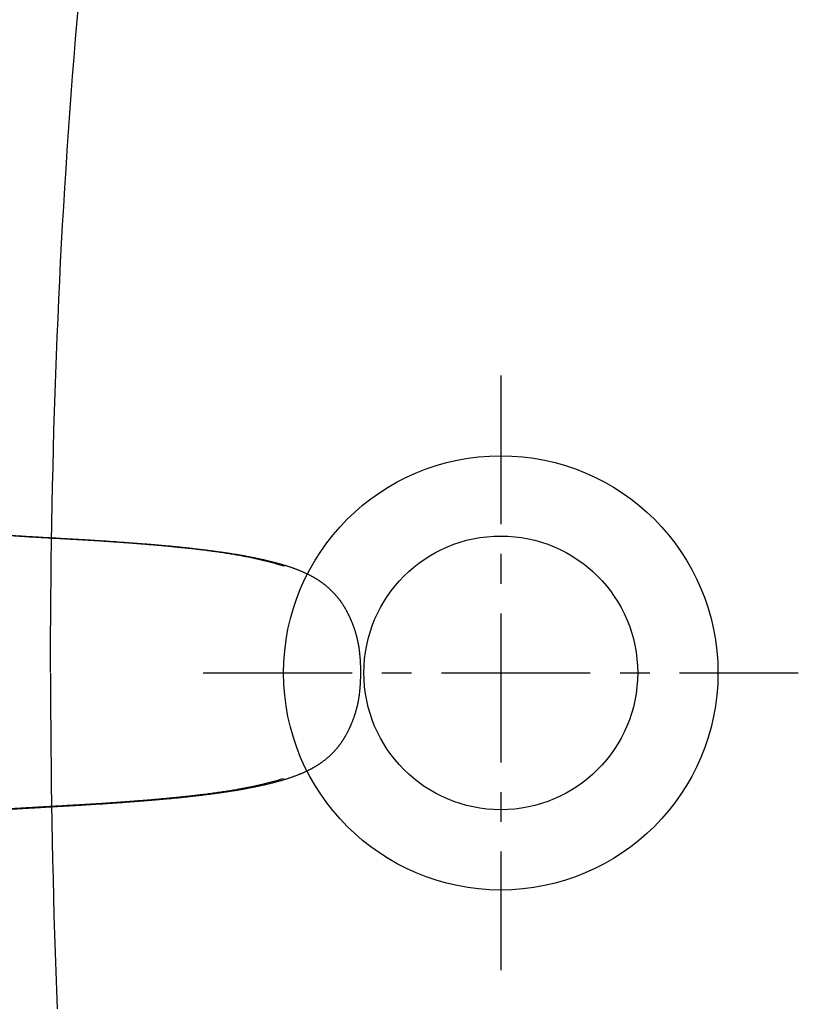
# Model space of a CAD drawing. Header units: centimetres. Extents: x 4120 to 19220, y -7417 to 180.
# Tile 177 of 223: x 16279 to 16292, y -2593 to -2577. Entities that reach past the tile are written whole.
import ezdxf

# ---------------------------------------------------------------- set-up
doc = ezdxf.new("R2010")
doc.units = ezdxf.units.CM
doc.linetypes.add('CENTER', pattern=[2, 1.25, -0.25, 0.25, -0.25])
doc.layers.add('A_Wyposażenie', color=8, linetype='Continuous')

# ---------------------------------------------------------------- blocks, each defined once
blk = doc.blocks.new('ORAS_ELECTRA')
for p, q in [((-1.795, -9.882), (-1.795, -9.882)), ((-1.795, -9.882), (-1.795, -9.883)), ((1.795, -9.882), (1.795, -9.883))]:
    blk.add_line(p, q)
for points, knots in [([(-2.369, -4.189), (-2.369, -4.196), (-2.368, -4.213), (-2.366, -4.24), (-2.364, -4.271), (-2.361, -4.301), (-2.359, -4.332), (-2.357, -4.364), (-2.355, -4.395), (-2.353, -4.427), (-2.35, -4.459), (-2.348, -4.491), (-2.346, -4.523), (-2.344, -4.555), (-2.341, -4.588), (-2.339, -4.621), (-2.337, -4.654), (-2.335, -4.687), (-2.332, -4.721), (-2.33, -4.754), (-2.328, -4.788), (-2.326, -4.823), (-2.323, -4.857), (-2.321, -4.892), (-2.319, -4.927), (-2.317, -4.962), (-2.314, -4.998), (-2.312, -5.034), (-2.309, -5.07), (-2.307, -5.107), (-2.305, -5.143), (-2.303, -5.178), (-2.3, -5.213), (-2.298, -5.247), (-2.296, -5.281), (-2.294, -5.314), (-2.292, -5.346), (-2.29, -5.378), (-2.288, -5.41), (-2.286, -5.442), (-2.284, -5.475), (-2.282, -5.507), (-2.28, -5.54), (-2.279, -5.573), (-2.277, -5.606), (-2.275, -5.641), (-2.273, -5.677), (-2.27, -5.714), (-2.268, -5.752), (-2.266, -5.791), (-2.264, -5.832), (-2.261, -5.873), (-2.259, -5.916), (-2.256, -5.96), (-2.254, -6.006), (-2.251, -6.053), (-2.248, -6.102), (-2.245, -6.153), (-2.242, -6.207), (-2.239, -6.263), (-2.236, -6.323), (-2.232, -6.388), (-2.228, -6.459), (-2.223, -6.539), (-2.217, -6.631), (-2.211, -6.725), (-2.206, -6.814), (-2.201, -6.892), (-2.196, -6.961), (-2.192, -7.025), (-2.187, -7.085), (-2.183, -7.142), (-2.179, -7.197), (-2.175, -7.252), (-2.171, -7.306), (-2.168, -7.358), (-2.164, -7.407), (-2.16, -7.455), (-2.156, -7.502), (-2.152, -7.548), (-2.149, -7.594), (-2.145, -7.638), (-2.141, -7.681), (-2.138, -7.724), (-2.134, -7.766), (-2.13, -7.807), (-2.127, -7.847), (-2.123, -7.887), (-2.119, -7.926), (-2.116, -7.965), (-2.112, -8.003), (-2.108, -8.041), (-2.105, -8.078), (-2.101, -8.114), (-2.097, -8.151), (-2.093, -8.187), (-2.09, -8.223), (-2.086, -8.258), (-2.082, -8.293), (-2.078, -8.328), (-2.074, -8.363), (-2.07, -8.397), (-2.066, -8.431), (-2.062, -8.465), (-2.058, -8.499), (-2.054, -8.532), (-2.05, -8.566), (-2.046, -8.6), (-2.041, -8.633), (-2.037, -8.667), (-2.032, -8.7), (-2.028, -8.734), (-2.023, -8.767), (-2.019, -8.8), (-2.014, -8.833), (-2.009, -8.865), (-2.004, -8.898), (-1.999, -8.93), (-1.994, -8.963), (-1.989, -8.995), (-1.984, -9.027), (-1.979, -9.059), (-1.974, -9.09), (-1.968, -9.122), (-1.963, -9.154), (-1.957, -9.186), (-1.951, -9.218), (-1.945, -9.25), (-1.939, -9.281), (-1.933, -9.313), (-1.927, -9.345), (-1.92, -9.377), (-1.914, -9.408), (-1.907, -9.44), (-1.9, -9.471), (-1.894, -9.503), (-1.886, -9.534), (-1.879, -9.565), (-1.872, -9.596), (-1.864, -9.627), (-1.857, -9.657), (-1.849, -9.687), (-1.842, -9.717), (-1.834, -9.746), (-1.826, -9.775), (-1.818, -9.804), (-1.81, -9.832), (-1.802, -9.858), (-1.797, -9.874), (-1.795, -9.881)], [0, 0, 0, 0, 0.003717, 0.009313, 0.014928, 0.020555, 0.026233, 0.03193, 0.037647, 0.043385, 0.049146, 0.054929, 0.060735, 0.066566, 0.072421, 0.078302, 0.08421, 0.090145, 0.096108, 0.102101, 0.108124, 0.114179, 0.120284, 0.12643, 0.132619, 0.138851, 0.145129, 0.151456, 0.157822, 0.164262, 0.170565, 0.17674, 0.182798, 0.188746, 0.194593, 0.200378, 0.205891, 0.21142, 0.216964, 0.222524, 0.228101, 0.233694, 0.239304, 0.244935, 0.25068, 0.256699, 0.262858, 0.269171, 0.275654, 0.282327, 0.289211, 0.29633, 0.303656, 0.31119, 0.318955, 0.326981, 0.335304, 0.343968, 0.353032, 0.362574, 0.372698, 0.383557, 0.395482, 0.409046, 0.424384, 0.442107, 0.456898, 0.469886, 0.481632, 0.49246, 0.502582, 0.51214, 0.521235, 0.530868, 0.540056, 0.548857, 0.557329, 0.565515, 0.573524, 0.581406, 0.589126, 0.596695, 0.604126, 0.611427, 0.618606, 0.625673, 0.632633, 0.639493, 0.646258, 0.652934, 0.659525, 0.665978, 0.67238, 0.678735, 0.685044, 0.691309, 0.697531, 0.703712, 0.709852, 0.715953, 0.722016, 0.728043, 0.734034, 0.739991, 0.745914, 0.751731, 0.757726, 0.763707, 0.769675, 0.775628, 0.781568, 0.787493, 0.793405, 0.799302, 0.805186, 0.811056, 0.816912, 0.822755, 0.828583, 0.834399, 0.840201, 0.845993, 0.851773, 0.857574, 0.863393, 0.869228, 0.875078, 0.880939, 0.88681, 0.892689, 0.898573, 0.904459, 0.910345, 0.916229, 0.922108, 0.927981, 0.933845, 0.93973, 0.945574, 0.951371, 0.95712, 0.962821, 0.968473, 0.974077, 0.979632, 0.985144, 0.990541, 0.995855, 1, 1, 1, 1]), ([(-1.788, -9.841), (-1.792, -9.827), (-1.801, -9.8), (-1.814, -9.757), (-1.827, -9.713), (-1.839, -9.668), (-1.851, -9.623), (-1.863, -9.578), (-1.876, -9.528), (-1.888, -9.475), (-1.902, -9.417), (-1.914, -9.359), (-1.927, -9.301), (-1.938, -9.242), (-1.95, -9.182), (-1.961, -9.122), (-1.971, -9.065), (-1.98, -9.011), (-1.989, -8.96), (-1.997, -8.908), (-2.005, -8.857), (-2.013, -8.805), (-2.02, -8.753), (-2.028, -8.7), (-2.035, -8.648), (-2.042, -8.595), (-2.049, -8.54), (-2.056, -8.482), (-2.063, -8.422), (-2.07, -8.362), (-2.077, -8.302), (-2.084, -8.241), (-2.091, -8.18), (-2.097, -8.12), (-2.103, -8.058), (-2.109, -7.997), (-2.116, -7.933), (-2.122, -7.866), (-2.128, -7.795), (-2.135, -7.725), (-2.141, -7.654), (-2.147, -7.583), (-2.153, -7.51), (-2.158, -7.437), (-2.164, -7.363), (-2.17, -7.29), (-2.176, -7.209), (-2.182, -7.121), (-2.189, -7.026), (-2.195, -6.93), (-2.202, -6.825), (-2.21, -6.708), (-2.217, -6.581), (-2.225, -6.461), (-2.231, -6.35), (-2.237, -6.246), (-2.243, -6.151), (-2.248, -6.064), (-2.252, -5.986), (-2.256, -5.909), (-2.26, -5.837), (-2.264, -5.771), (-2.267, -5.712), (-2.271, -5.652), (-2.274, -5.593), (-2.278, -5.533), (-2.281, -5.474), (-2.285, -5.415), (-2.288, -5.356), (-2.292, -5.297), (-2.296, -5.239), (-2.299, -5.181), (-2.303, -5.124), (-2.306, -5.068), (-2.31, -5.011), (-2.314, -4.95), (-2.318, -4.884), (-2.323, -4.814), (-2.328, -4.744), (-2.332, -4.677), (-2.337, -4.611), (-2.341, -4.548), (-2.345, -4.486), (-2.35, -4.423), (-2.354, -4.361), (-2.359, -4.298), (-2.363, -4.236), (-2.366, -4.195), (-2.367, -4.175)], [0, 0, 0, 0, 0.008254, 0.016507, 0.025317, 0.034126, 0.042936, 0.051746, 0.060556, 0.071566, 0.082578, 0.093589, 0.1046, 0.115711, 0.126823, 0.137935, 0.149046, 0.158432, 0.167818, 0.177204, 0.186591, 0.195976, 0.205383, 0.21479, 0.224198, 0.233605, 0.243012, 0.253602, 0.264194, 0.274785, 0.285377, 0.295967, 0.306582, 0.317197, 0.327813, 0.338428, 0.349043, 0.361157, 0.373272, 0.385388, 0.397503, 0.409617, 0.422179, 0.434741, 0.447303, 0.459865, 0.472427, 0.488628, 0.50483, 0.521032, 0.537233, 0.558838, 0.580443, 0.602048, 0.619714, 0.63738, 0.655045, 0.668297, 0.681548, 0.694797, 0.708046, 0.718249, 0.728453, 0.738657, 0.74886, 0.759063, 0.769284, 0.779506, 0.789728, 0.79995, 0.810172, 0.82009, 0.830008, 0.839927, 0.849846, 0.859764, 0.872181, 0.884598, 0.897015, 0.909432, 0.920744, 0.932056, 0.943368, 0.954679, 0.966009, 0.97734, 0.98867, 1, 1, 1, 1]), ([(1.788, -9.841), (1.792, -9.827), (1.801, -9.8), (1.814, -9.757), (1.827, -9.712), (1.84, -9.666), (1.852, -9.62), (1.864, -9.573), (1.876, -9.526), (1.887, -9.479), (1.898, -9.431), (1.909, -9.384), (1.919, -9.335), (1.929, -9.287), (1.939, -9.238), (1.949, -9.189), (1.958, -9.14), (1.967, -9.091), (1.975, -9.041), (1.984, -8.991), (1.992, -8.94), (2, -8.889), (2.008, -8.838), (2.015, -8.787), (2.023, -8.735), (2.03, -8.683), (2.037, -8.631), (2.044, -8.579), (2.051, -8.526), (2.057, -8.472), (2.064, -8.418), (2.07, -8.363), (2.077, -8.309), (2.083, -8.249), (2.09, -8.185), (2.097, -8.116), (2.104, -8.046), (2.111, -7.975), (2.119, -7.901), (2.126, -7.826), (2.132, -7.75), (2.139, -7.674), (2.145, -7.598), (2.152, -7.522), (2.158, -7.446), (2.164, -7.369), (2.17, -7.293), (2.176, -7.21), (2.182, -7.121), (2.189, -7.026), (2.195, -6.93), (2.202, -6.825), (2.21, -6.708), (2.217, -6.581), (2.224, -6.468), (2.23, -6.369), (2.235, -6.284), (2.24, -6.2), (2.245, -6.118), (2.249, -6.038), (2.253, -5.961), (2.258, -5.884), (2.262, -5.812), (2.266, -5.746), (2.269, -5.685), (2.273, -5.623), (2.276, -5.562), (2.28, -5.503), (2.283, -5.446), (2.286, -5.391), (2.29, -5.336), (2.293, -5.281), (2.296, -5.226), (2.3, -5.17), (2.304, -5.112), (2.307, -5.056), (2.311, -4.999), (2.315, -4.939), (2.319, -4.876), (2.323, -4.809), (2.328, -4.743), (2.332, -4.677), (2.337, -4.612), (2.341, -4.546), (2.346, -4.481), (2.35, -4.417), (2.354, -4.355), (2.359, -4.295), (2.363, -4.235), (2.366, -4.195), (2.367, -4.175)], [0, 0, 0, 0, 0.008254, 0.016507, 0.02553, 0.034553, 0.043576, 0.052599, 0.061622, 0.070733, 0.079845, 0.088957, 0.098069, 0.10718, 0.116312, 0.125444, 0.134576, 0.143708, 0.15284, 0.162117, 0.171395, 0.180673, 0.189951, 0.199229, 0.208526, 0.217824, 0.227123, 0.236421, 0.245719, 0.255331, 0.264944, 0.274557, 0.28417, 0.293783, 0.305821, 0.31786, 0.329899, 0.341938, 0.354976, 0.368015, 0.381054, 0.394094, 0.407132, 0.420191, 0.43325, 0.446309, 0.459368, 0.472427, 0.488628, 0.50483, 0.521031, 0.537233, 0.558838, 0.580443, 0.602048, 0.616437, 0.630826, 0.645215, 0.659604, 0.672724, 0.685844, 0.698965, 0.712084, 0.72259, 0.733096, 0.743602, 0.754107, 0.764612, 0.774114, 0.783617, 0.793119, 0.802622, 0.812124, 0.822104, 0.832085, 0.842066, 0.852047, 0.862028, 0.873762, 0.885496, 0.89723, 0.908963, 0.920715, 0.932467, 0.944219, 0.955971, 0.966978, 0.977985, 0.988993, 1, 1, 1, 1]), ([(1.795, -9.882), (1.797, -9.874), (1.803, -9.856), (1.811, -9.829), (1.818, -9.802), (1.826, -9.774), (1.834, -9.746), (1.841, -9.717), (1.849, -9.688), (1.856, -9.659), (1.864, -9.629), (1.871, -9.599), (1.878, -9.569), (1.885, -9.538), (1.892, -9.507), (1.899, -9.476), (1.906, -9.445), (1.913, -9.413), (1.919, -9.382), (1.926, -9.35), (1.932, -9.319), (1.938, -9.287), (1.944, -9.255), (1.95, -9.223), (1.956, -9.191), (1.962, -9.159), (1.967, -9.128), (1.973, -9.096), (1.978, -9.064), (1.983, -9.032), (1.988, -9), (1.994, -8.968), (1.998, -8.936), (2.003, -8.904), (2.008, -8.872), (2.013, -8.839), (2.018, -8.806), (2.022, -8.774), (2.027, -8.741), (2.031, -8.708), (2.036, -8.675), (2.04, -8.641), (2.045, -8.608), (2.049, -8.574), (2.053, -8.541), (2.057, -8.507), (2.061, -8.473), (2.065, -8.439), (2.069, -8.406), (2.073, -8.372), (2.077, -8.338), (2.081, -8.303), (2.085, -8.268), (2.088, -8.233), (2.092, -8.198), (2.096, -8.163), (2.1, -8.127), (2.103, -8.091), (2.107, -8.055), (2.111, -8.018), (2.114, -7.981), (2.118, -7.944), (2.121, -7.906), (2.125, -7.867), (2.128, -7.828), (2.132, -7.789), (2.136, -7.748), (2.139, -7.707), (2.143, -7.666), (2.146, -7.624), (2.15, -7.581), (2.153, -7.537), (2.157, -7.493), (2.161, -7.447), (2.164, -7.401), (2.168, -7.354), (2.171, -7.305), (2.175, -7.255), (2.179, -7.203), (2.183, -7.15), (2.187, -7.093), (2.191, -7.034), (2.195, -6.971), (2.2, -6.903), (2.205, -6.83), (2.21, -6.748), (2.216, -6.655), (2.222, -6.561), (2.227, -6.472), (2.231, -6.396), (2.235, -6.329), (2.239, -6.268), (2.242, -6.211), (2.245, -6.158), (2.248, -6.106), (2.251, -6.054), (2.254, -6.003), (2.257, -5.954), (2.259, -5.907), (2.262, -5.862), (2.264, -5.818), (2.267, -5.776), (2.269, -5.735), (2.272, -5.695), (2.274, -5.657), (2.276, -5.619), (2.278, -5.583), (2.28, -5.549), (2.282, -5.516), (2.284, -5.484), (2.286, -5.452), (2.288, -5.419), (2.29, -5.387), (2.292, -5.355), (2.294, -5.323), (2.296, -5.291), (2.298, -5.259), (2.3, -5.226), (2.302, -5.193), (2.304, -5.159), (2.306, -5.125), (2.308, -5.09), (2.311, -5.054), (2.313, -5.018), (2.315, -4.982), (2.318, -4.945), (2.32, -4.91), (2.322, -4.874), (2.325, -4.839), (2.327, -4.804), (2.329, -4.77), (2.331, -4.735), (2.334, -4.701), (2.336, -4.668), (2.338, -4.634), (2.341, -4.601), (2.343, -4.568), (2.345, -4.535), (2.347, -4.502), (2.35, -4.47), (2.352, -4.438), (2.354, -4.406), (2.356, -4.374), (2.358, -4.342), (2.361, -4.311), (2.363, -4.28), (2.365, -4.249), (2.367, -4.218), (2.369, -4.199), (2.369, -4.189)], [0, 0, 0, 0, 0.005038, 0.010202, 0.015438, 0.020746, 0.026129, 0.031616, 0.037148, 0.042728, 0.048356, 0.054031, 0.059753, 0.065522, 0.071336, 0.07721, 0.083054, 0.088907, 0.094767, 0.100633, 0.106501, 0.11237, 0.118237, 0.124099, 0.129955, 0.135801, 0.141637, 0.147458, 0.153264, 0.159052, 0.16482, 0.170592, 0.17638, 0.182182, 0.187997, 0.193826, 0.199669, 0.205525, 0.211396, 0.217281, 0.22318, 0.229093, 0.23502, 0.240962, 0.246917, 0.252887, 0.258873, 0.264744, 0.270655, 0.276599, 0.282577, 0.288591, 0.29464, 0.300727, 0.306852, 0.313017, 0.319222, 0.32547, 0.331761, 0.338097, 0.34448, 0.35091, 0.357432, 0.364069, 0.37079, 0.377602, 0.384508, 0.391515, 0.398627, 0.405853, 0.413199, 0.420673, 0.428284, 0.436043, 0.443961, 0.451976, 0.460197, 0.46869, 0.477489, 0.486643, 0.49621, 0.506268, 0.516924, 0.528329, 0.540707, 0.554406, 0.569958, 0.587907, 0.602425, 0.615225, 0.626448, 0.6367, 0.646277, 0.655311, 0.663901, 0.672996, 0.681665, 0.689963, 0.697946, 0.705657, 0.713128, 0.720386, 0.727407, 0.734186, 0.740753, 0.747131, 0.753341, 0.759398, 0.764702, 0.770296, 0.775908, 0.781502, 0.78708, 0.792642, 0.798188, 0.803719, 0.809237, 0.814915, 0.820728, 0.826637, 0.832648, 0.83877, 0.845009, 0.851377, 0.857823, 0.864175, 0.870479, 0.876735, 0.882947, 0.889115, 0.895241, 0.901326, 0.907364, 0.913372, 0.919351, 0.925301, 0.931224, 0.93712, 0.942989, 0.948834, 0.954654, 0.960451, 0.966225, 0.971977, 0.977708, 0.983419, 0.989109, 0.994754, 1, 1, 1, 1]), ([(-1.788, -9.841), (-1.788, -9.842), (-1.79, -9.845), (-1.792, -9.85), (-1.794, -9.856), (-1.796, -9.861), (-1.797, -9.867), (-1.797, -9.872), (-1.796, -9.877), (-1.796, -9.88), (-1.795, -9.882), (-1.795, -9.882)], [0, 0, 0, 0, 0.07486, 0.206455, 0.338602, 0.471195, 0.60435, 0.73461, 0.853802, 0.973322, 1, 1, 1, 1]), ([(-1.795, -9.883), (-1.794, -9.886), (-1.791, -9.896), (-1.785, -9.914), (-1.777, -9.937), (-1.769, -9.962), (-1.761, -9.986), (-1.753, -10.009), (-1.745, -10.032), (-1.736, -10.054), (-1.728, -10.076), (-1.72, -10.097), (-1.712, -10.117), (-1.704, -10.137), (-1.696, -10.157), (-1.688, -10.176), (-1.68, -10.194), (-1.671, -10.213), (-1.663, -10.231), (-1.655, -10.248), (-1.647, -10.265), (-1.638, -10.282), (-1.63, -10.298), (-1.622, -10.314), (-1.613, -10.33), (-1.605, -10.346), (-1.596, -10.361), (-1.588, -10.376), (-1.579, -10.39), (-1.571, -10.405), (-1.562, -10.419), (-1.553, -10.433), (-1.544, -10.447), (-1.535, -10.46), (-1.525, -10.474), (-1.516, -10.488), (-1.506, -10.501), (-1.497, -10.514), (-1.487, -10.527), (-1.477, -10.54), (-1.467, -10.553), (-1.457, -10.566), (-1.447, -10.578), (-1.437, -10.59), (-1.426, -10.602), (-1.416, -10.614), (-1.406, -10.626), (-1.395, -10.637), (-1.384, -10.648), (-1.374, -10.66), (-1.363, -10.671), (-1.352, -10.682), (-1.341, -10.692), (-1.33, -10.703), (-1.318, -10.713), (-1.307, -10.724), (-1.296, -10.734), (-1.284, -10.744), (-1.272, -10.754), (-1.261, -10.763), (-1.249, -10.773), (-1.237, -10.782), (-1.225, -10.791), (-1.213, -10.801), (-1.201, -10.81), (-1.188, -10.818), (-1.176, -10.827), (-1.163, -10.836), (-1.151, -10.844), (-1.138, -10.853), (-1.125, -10.861), (-1.112, -10.869), (-1.098, -10.877), (-1.084, -10.885), (-1.071, -10.894), (-1.057, -10.901), (-1.043, -10.909), (-1.029, -10.917), (-1.014, -10.925), (-1, -10.932), (-0.985, -10.94), (-0.97, -10.947), (-0.955, -10.954), (-0.94, -10.961), (-0.925, -10.968), (-0.91, -10.975), (-0.895, -10.982), (-0.88, -10.989), (-0.865, -10.995), (-0.849, -11.002), (-0.834, -11.008), (-0.818, -11.014), (-0.803, -11.02), (-0.787, -11.026), (-0.772, -11.032), (-0.756, -11.038), (-0.741, -11.043), (-0.725, -11.049), (-0.709, -11.054), (-0.693, -11.059), (-0.677, -11.064), (-0.661, -11.069), (-0.646, -11.073), (-0.63, -11.078), (-0.614, -11.082), (-0.598, -11.086), (-0.582, -11.09), (-0.565, -11.094), (-0.549, -11.098), (-0.533, -11.102), (-0.516, -11.105), (-0.499, -11.108), (-0.482, -11.112), (-0.465, -11.115), (-0.448, -11.118), (-0.43, -11.121), (-0.413, -11.123), (-0.395, -11.126), (-0.377, -11.129), (-0.359, -11.131), (-0.34, -11.133), (-0.322, -11.135), (-0.303, -11.137), (-0.284, -11.139), (-0.264, -11.141), (-0.245, -11.142), (-0.225, -11.144), (-0.205, -11.145), (-0.185, -11.146), (-0.165, -11.148), (-0.144, -11.149), (-0.123, -11.149), (-0.102, -11.15), (-0.081, -11.151), (-0.059, -11.151), (-0.038, -11.151), (-0.018, -11.151), (-0.005, -11.151), (0, -11.151)], [0, 0, 0, 0, 0.0048173, 0.0137162, 0.0251837, 0.0364292, 0.0474423, 0.0582281, 0.0688043, 0.079101, 0.0891433, 0.0989535, 0.1085514, 0.1179539, 0.1271763, 0.1362319, 0.1451327, 0.1538901, 0.1625239, 0.1709913, 0.1793038, 0.187474, 0.1955127, 0.2034299, 0.2112343, 0.2189339, 0.226536, 0.234047, 0.2414731, 0.2488199, 0.2560685, 0.2631903, 0.2704993, 0.2777933, 0.2850672, 0.2923163, 0.2995363, 0.3067229, 0.3138724, 0.3209813, 0.3280462, 0.3350643, 0.3420328, 0.3489495, 0.3558097, 0.3626531, 0.3694834, 0.3762802, 0.3830449, 0.3897792, 0.3964848, 0.4031632, 0.4098159, 0.4164445, 0.4230504, 0.4296352, 0.4362002, 0.4427469, 0.4492767, 0.4557909, 0.4622929, 0.4687296, 0.4751875, 0.4816343, 0.4880712, 0.4944996, 0.5009208, 0.5073359, 0.5137455, 0.5201465, 0.5266912, 0.5332824, 0.5399127, 0.5465735, 0.5532561, 0.5599511, 0.5666486, 0.5733314, 0.5800866, 0.586875, 0.5936978, 0.6005561, 0.6074509, 0.6143832, 0.6213424, 0.6277813, 0.6345844, 0.6413836, 0.6481784, 0.654969, 0.6617552, 0.6685373, 0.6753312, 0.6818729, 0.6885959, 0.695307, 0.7020057, 0.7086923, 0.7153668, 0.7220294, 0.7286805, 0.7353204, 0.7419495, 0.7485682, 0.7551769, 0.7617763, 0.7683668, 0.7749453, 0.7814947, 0.788216, 0.7949899, 0.8018158, 0.8086919, 0.815616, 0.822586, 0.8295976, 0.8366693, 0.8438073, 0.8510058, 0.8582686, 0.8655999, 0.8730039, 0.8804843, 0.8880534, 0.8956971, 0.9034089, 0.9111927, 0.9190524, 0.9269922, 0.9350165, 0.9431299, 0.9513377, 0.959645, 0.9680579, 0.9765824, 0.9852458, 0.9937364, 1, 1, 1, 1]), ([(0, -11.151), (0.002, -11.151), (0.012, -11.151), (0.028, -11.151), (0.05, -11.151), (0.072, -11.151), (0.094, -11.15), (0.115, -11.15), (0.137, -11.149), (0.158, -11.148), (0.179, -11.147), (0.2, -11.146), (0.22, -11.144), (0.241, -11.143), (0.261, -11.141), (0.28, -11.139), (0.3, -11.138), (0.319, -11.136), (0.338, -11.133), (0.357, -11.131), (0.376, -11.129), (0.395, -11.126), (0.413, -11.123), (0.431, -11.121), (0.449, -11.118), (0.466, -11.115), (0.484, -11.111), (0.501, -11.108), (0.519, -11.105), (0.536, -11.101), (0.552, -11.097), (0.569, -11.093), (0.585, -11.089), (0.602, -11.085), (0.617, -11.081), (0.633, -11.077), (0.649, -11.072), (0.665, -11.068), (0.681, -11.063), (0.696, -11.058), (0.712, -11.053), (0.728, -11.048), (0.743, -11.042), (0.759, -11.037), (0.774, -11.031), (0.79, -11.025), (0.805, -11.019), (0.821, -11.013), (0.836, -11.007), (0.851, -11.001), (0.866, -10.994), (0.882, -10.988), (0.897, -10.981), (0.912, -10.974), (0.927, -10.968), (0.942, -10.96), (0.958, -10.953), (0.973, -10.946), (0.988, -10.938), (1.003, -10.93), (1.018, -10.923), (1.032, -10.915), (1.047, -10.907), (1.061, -10.899), (1.075, -10.891), (1.089, -10.883), (1.103, -10.875), (1.116, -10.866), (1.13, -10.858), (1.143, -10.849), (1.156, -10.841), (1.169, -10.832), (1.181, -10.823), (1.194, -10.815), (1.206, -10.806), (1.218, -10.797), (1.23, -10.788), (1.242, -10.778), (1.254, -10.769), (1.265, -10.759), (1.277, -10.75), (1.288, -10.74), (1.3, -10.73), (1.311, -10.72), (1.322, -10.71), (1.333, -10.699), (1.344, -10.689), (1.355, -10.678), (1.366, -10.667), (1.377, -10.656), (1.388, -10.645), (1.398, -10.634), (1.409, -10.622), (1.419, -10.611), (1.429, -10.599), (1.439, -10.587), (1.45, -10.575), (1.459, -10.563), (1.469, -10.55), (1.479, -10.538), (1.489, -10.525), (1.499, -10.512), (1.508, -10.499), (1.518, -10.485), (1.527, -10.472), (1.536, -10.458), (1.545, -10.445), (1.554, -10.431), (1.563, -10.417), (1.572, -10.403), (1.58, -10.389), (1.589, -10.374), (1.597, -10.36), (1.605, -10.345), (1.613, -10.33), (1.622, -10.315), (1.63, -10.299), (1.638, -10.284), (1.646, -10.267), (1.654, -10.251), (1.662, -10.234), (1.669, -10.217), (1.677, -10.2), (1.685, -10.182), (1.693, -10.164), (1.701, -10.145), (1.709, -10.126), (1.716, -10.106), (1.724, -10.087), (1.732, -10.066), (1.74, -10.046), (1.747, -10.024), (1.755, -10.003), (1.763, -9.98), (1.771, -9.957), (1.778, -9.934), (1.786, -9.91), (1.792, -9.892), (1.795, -9.883), (1.795, -9.883)], [0, 0, 0, 0, 0.00238, 0.011424, 0.019568, 0.028355, 0.036934, 0.045536, 0.05402, 0.062394, 0.070664, 0.078835, 0.086913, 0.094904, 0.102812, 0.110642, 0.118398, 0.126087, 0.133711, 0.141243, 0.148695, 0.156072, 0.163379, 0.17062, 0.177805, 0.184927, 0.191988, 0.199, 0.205963, 0.212872, 0.219728, 0.226531, 0.233322, 0.23986, 0.246406, 0.252962, 0.259527, 0.266102, 0.272688, 0.279286, 0.285895, 0.292516, 0.299149, 0.305795, 0.312454, 0.319126, 0.325811, 0.332505, 0.339054, 0.345814, 0.35258, 0.359351, 0.366127, 0.372909, 0.379696, 0.386519, 0.393748, 0.400766, 0.407745, 0.414686, 0.421591, 0.42846, 0.435297, 0.44215, 0.448878, 0.455608, 0.462327, 0.469027, 0.475699, 0.482332, 0.488922, 0.495442, 0.501834, 0.50823, 0.514633, 0.521043, 0.527462, 0.533891, 0.54033, 0.546715, 0.553198, 0.559695, 0.566207, 0.572736, 0.579282, 0.585848, 0.592435, 0.599044, 0.605677, 0.612334, 0.619019, 0.625731, 0.632473, 0.639246, 0.646052, 0.652906, 0.65973, 0.666606, 0.673534, 0.68051, 0.687532, 0.694598, 0.701705, 0.708848, 0.716025, 0.723233, 0.730465, 0.737719, 0.744989, 0.752275, 0.759414, 0.766652, 0.773961, 0.781348, 0.788818, 0.796376, 0.804029, 0.811782, 0.819644, 0.827621, 0.835723, 0.843959, 0.85234, 0.860884, 0.869558, 0.878372, 0.887331, 0.896445, 0.905725, 0.915185, 0.924838, 0.9347, 0.94479, 0.955128, 0.965748, 0.976564, 0.987589, 0.998833, 1, 1, 1, 1]), ([(1.788, -9.841), (1.788, -9.842), (1.79, -9.845), (1.792, -9.85), (1.794, -9.856), (1.796, -9.861), (1.797, -9.867), (1.797, -9.872), (1.796, -9.877), (1.795, -9.88), (1.795, -9.882), (1.795, -9.882)], [0, 0, 0, 0, 0.074863, 0.207127, 0.339613, 0.4721, 0.604364, 0.732369, 0.860777, 0.989391, 1, 1, 1, 1])]:
    blk.add_open_spline(points, degree=3, knots=knots)

msp = doc.modelspace()

# ---------------------------------------------------------------- linework, layer by layer
at = {"layer": 'A_Wyposażenie', "color": 8, "linetype": 'Continuous', "elevation": 0}
for points in [[(16279.208, -2587.474), (16279.209, -2587.161), (16279.21, -2586.847), (16279.212, -2586.534), (16279.214, -2586.221), (16279.217, -2585.907), (16279.221, -2585.594), (16279.225, -2585.28), (16279.231, -2584.967), (16279.236, -2584.654), (16279.243, -2584.34), (16279.25, -2584.027), (16279.258, -2583.714), (16279.266, -2583.401), (16279.276, -2583.087), (16279.286, -2582.774), (16279.297, -2582.461), (16279.308, -2582.148), (16279.321, -2581.835), (16279.334, -2581.521), (16279.348, -2581.208), (16279.362, -2580.895), (16279.378, -2580.582), (16279.394, -2580.269), (16279.411, -2579.956), (16279.429, -2579.644), (16279.448, -2579.331), (16279.468, -2579.018), (16279.488, -2578.705), (16279.509, -2578.393), (16279.532, -2578.08), (16279.555, -2577.767), (16279.579, -2577.455), (16279.604, -2577.143), (16279.63, -2576.83), (16279.657, -2576.518), (16279.684, -2576.206)], [(16279.208, -2587.486), (16279.209, -2587.799), (16279.21, -2588.113), (16279.212, -2588.426), (16279.214, -2588.74), (16279.217, -2589.053), (16279.221, -2589.366), (16279.225, -2589.68), (16279.231, -2589.993), (16279.236, -2590.306), (16279.243, -2590.62), (16279.25, -2590.933), (16279.258, -2591.246), (16279.266, -2591.56), (16279.276, -2591.873), (16279.286, -2592.186), (16279.297, -2592.499), (16279.308, -2592.812), (16279.321, -2593.126)]]:
    msp.add_lwpolyline(points, dxfattribs=at)
at = {"layer": 'A_Wyposażenie', "color": 8, "linetype": 'CENTER', "ltscale": 2, "elevation": 0}
for points in [[(16286.77, -2582.483), (16286.77, -2592.477)], [(16281.773, -2587.48), (16291.767, -2587.48)]]:
    msp.add_lwpolyline(points, dxfattribs=at)
at = {"layer": 'A_Wyposażenie', "color": 8}
for radius in [3.648, 2.299]:
    msp.add_circle((16286.77, -2587.48, 0), radius, dxfattribs=at)

# ---------------------------------------------------------------- block references
at = {"layer": 'A_Wyposażenie', "color": 8, "rotation": 89.99999999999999}
msp.add_blockref('ORAS_ELECTRA', (16273.267, -2587.472, 0), dxfattribs=at)

doc.saveas('drawing.dxf')
